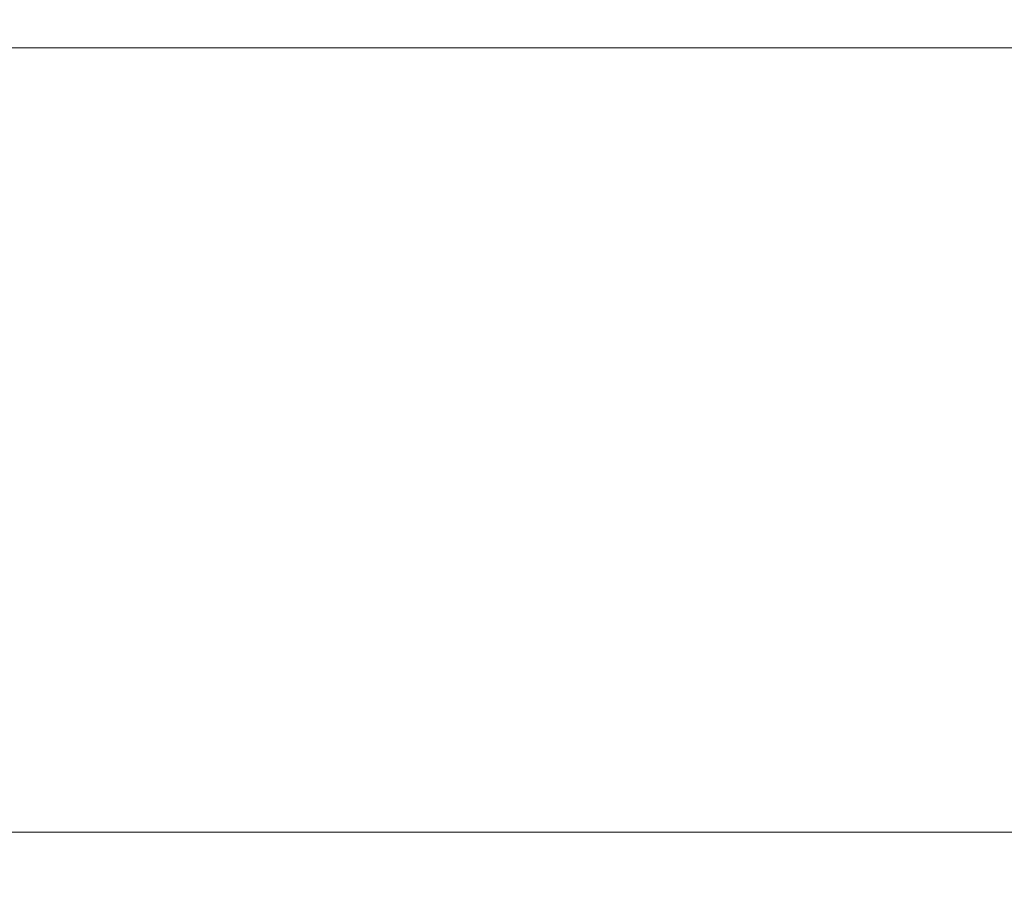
# Model space of a CAD drawing. Header units: centimetres. Extents: x -122 to 72759, y 3298 to 43172.
# Tile 147 of 243: x 30475.11 to 30476.74, y 17228.06 to 17229.49. Entities that reach past the tile are written whole.
import ezdxf
from ezdxf import colors
from ezdxf.entities.mleader import LeaderData, LeaderLine
from ezdxf.math import Vec2, Vec3

# ---------------------------------------------------------------- set-up
doc = ezdxf.new("R2010")
doc.units = ezdxf.units.CM
doc.header["$MEASUREMENT"] = 0
doc.layers.get('0').update_dxf_attribs({"lineweight": 5})
doc.layers.add('IS_ARMATURA', color=7, linetype='Continuous', lineweight=9)
doc.layers.add('IS_INSTAL GAZ_Opis', color=7, linetype='Continuous', lineweight=5)
doc.styles.add('Arial-sanit', font='arial.ttf')

# ---------------------------------------------------------------- blocks, each defined once
blk = doc.blocks.new('G$CD5DA571F')
at = {"color": 0, "linetype": 'Continuous', "lineweight": 0}
for p, q in [((8.98, -22.5), (8.98, 22.5)), ((21.98, 22.5), (21.98, -22.5))]:
    blk.add_line(p, q, dxfattribs=at)
blk.add_circle((-21, 1), 174.337)
for centre, radius, start, end in [((15.431, -0.005), 32.995, 90, 270), ((15.431, -0.005), 32.991, 90, 270), ((15.431, -0.005), 32.995, 270, 90), ((15.431, -0.005), 32.991, 270, 90), ((15.48, 0), 32.7, 90, 270), ((15.48, 0), 32.7, 270, 90)]:
    blk.add_arc(centre, radius, start, end, dxfattribs=at)
blk = doc.blocks.new('_Closed')
at = {"color": 0, "linetype": 'ByBlock', "lineweight": -2}
for p, q in [((-1, 0.16667), (0, 0)), ((-1, 0.16667), (-1, -0.16667)), ((0, 0), (-1, -0.16667)), ((0, 0), (-1, 0))]:
    blk.add_line(p, q, dxfattribs=at)

msp = doc.modelspace()

# ---------------------------------------------------------------- block references
at = {"layer": 'IS_ARMATURA', "xscale": 0.1, "yscale": 0.1, "zscale": 0.1, "rotation": 270.0000000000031}
msp.add_blockref('G$CD5DA571F', (30475.84418, 17230.33668), dxfattribs=at)

# ---------------------------------------------------------------- leaders
at = {"layer": 'IS_INSTAL GAZ_Opis'}
ml = msp.add_multileader_mtext('Standard', dxfattribs=at)
ml.set_content('{\\fArial Narrow|b0|i0|c238|p34;Kanał nawiewny "Z"  %%c 1\\FAaa.shx|c238;\x81\\fArial Narrow|b0|i0|c238|p34;2,5 cm, \\Pzewn. kratka+2,0 m nad ziemią\\Pzakończony nie niżej \\Pniż 30 cm nad posadzką}', color=256, style='Arial-sanit')
ml.set_leader_properties(color=256, linetype='ByLayer', lineweight=-1)
ml.set_arrow_properties(name='CLOSED')
ml.build(insert=Vec2(0, 0))
ml.multileader.update_dxf_attribs({"text_left_attachment_type": 6, "text_right_attachment_type": 6, "arrow_head_size": 5})
ctx = ml.context
ctx.base_point, ctx.char_height, ctx.arrow_head_size, ctx.plane_origin = Vec3(30289.70064, 17549.8276), 15, 5, Vec3(30834.38378, 18013.07144)
ctx.left_attachment, ctx.right_attachment = 6, 6
notes = []
notes.append((ctx, [(0, (1, 1, 0), (30547.937, 17549.8276), (-1, 0), 8, [(0, [(30465.7128, 17398.76117)], 0, [])])]))
ctx.mtext.insert, ctx.mtext.defined_height, ctx.mtext.flow_direction = Vec3(30291.70064, 17569.72869), 36, 5
for ctx, leaders in notes:
    for number, flags, end, landing, length, lines in leaders:
        leader = LeaderData()
        leader.index, (leader.has_last_leader_line, leader.has_dogleg_vector, leader.attachment_direction) = number, flags
        leader.last_leader_point, leader.dogleg_vector, leader.dogleg_length = Vec3(end), Vec3(landing), length
        for number, points, colour, breaks in lines:
            line = LeaderLine()
            line.index, line.vertices, line.color, line.breaks = number, Vec3.list(points), colors.encode_raw_color(colour), breaks
            leader.lines.append(line)
        ctx.leaders.append(leader)

doc.saveas('drawing.dxf')
